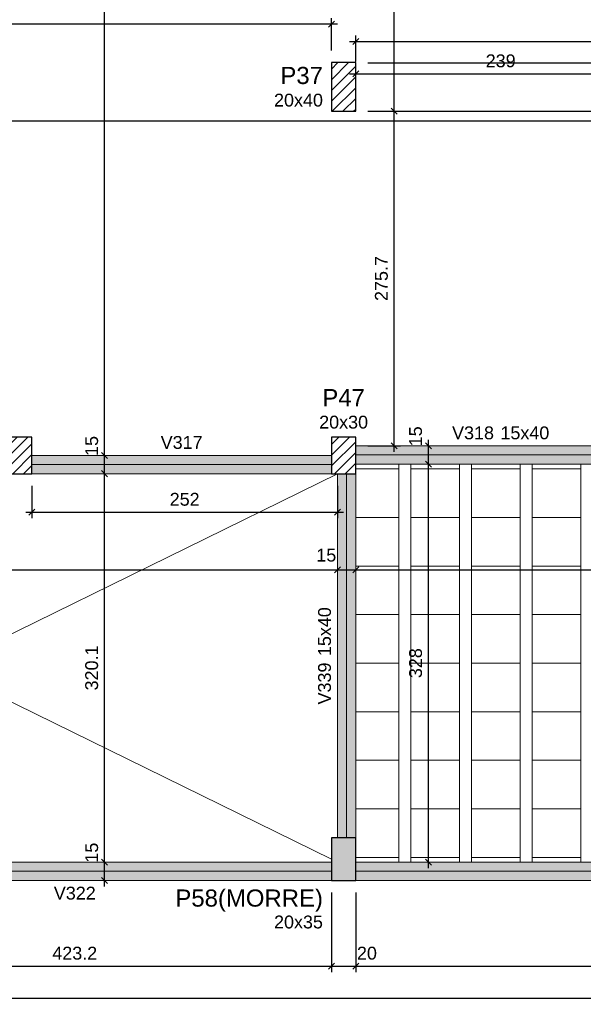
# Model space of a CAD drawing. Header units: millimetres. Extents: x 0 to 119, y 0 to 84.
# Tile 26 of 38: x 69 to 78, y 24 to 40. Entities that reach past the tile are written whole.
import ezdxf

# ---------------------------------------------------------------- set-up
doc = ezdxf.new("R2010")
doc.units = ezdxf.units.MM
doc.header["$MEASUREMENT"] = 0
doc.linetypes.add('NULL', pattern=[0])
doc.layers.get('0').update_dxf_attribs({"lineweight": 18})
for name, color, linetype, lineweight in [('FO-Aberturas', 7, 'Continuous', 5), ('FO-Cotas', 5, 'Continuous', 5), ('FO-Eixos', 5, 'Continuous', 5), ('FO-Hachura pilar que morre', 106, 'Continuous', 5), ('FO-Hachura pilar que passa', 19, 'Continuous', 5), ('FO-Hachura viga', 43, 'Continuous', 5), ('FO-Hachuras das lajes', 1, 'Continuous', 20), ('FO-Pilares', 4, 'Continuous', 30), ('FO-Textos das vigas', 7, 'Continuous', 5), ('FO-Textos dos pilares', 7, 'Continuous', 5), ('FO-Vigas', 1, 'Continuous', 20)]:
    doc.layers.add(name, color=color, linetype=linetype, lineweight=lineweight)
doc.styles.add('Arial', font='txt')
doc.dimstyles.new('UM_50.000000', dxfattribs={"dimtxt": 0.18, "dimasz": 0.1, "dimexe": 0.1, "dimexo": 0.2, "dimgap": 0, "dimtad": 1, "dimtih": 1, "dimtoh": 1, "dimdec": 1, "dimlfac": 50, "dimzin": 0, "dimdsep": 46, "dimtxsty": 'Standard', "dimcen": 0.09, "dimdle": 0.1, "dimadec": 1, "dimazin": 2, "dimtfac": 1, "dimtdec": 4, "dimtofl": 0, "dimtmove": 0, "dimatfit": 3, "dimfxl": 1, "dimtolj": 1, "dimarcsym": 0})

# ---------------------------------------------------------------- blocks, each defined once
blk = doc.blocks.new('_Oblique')
at = {"color": 0, "linetype": 'ByBlock', "lineweight": -2}
blk.add_line((-0.5, -0.5), (0.5, 0.5), dxfattribs=at)
blk = doc.blocks.new('*D28')
at = {"layer": 'Defpoints', "color": 0}
for p in [(74.69, 39.564), (79.47, 39.564), (79.47, 38.152)]:
    blk.add_point(p, dxfattribs=at)
at = {"layer": 'FO-Cotas', "color": 0, "lineweight": -2}
for p, q in [((79.47, 38.352), (79.47, 39.664)), ((74.59, 39.564), (79.57, 39.564))]:
    blk.add_line(p, q, dxfattribs=at)
at = {"layer": 'FO-Cotas', "color": 0, "lineweight": -2, "xscale": 0.1, "yscale": 0.1, "zscale": 0.1, "rotation": 180.0000000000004}
blk.add_blockref('_Oblique', (74.69, 39.564), dxfattribs=at)
at = {"layer": 'FO-Cotas', "color": 0, "lineweight": -2, "xscale": 0.1, "yscale": 0.1, "zscale": 0.1}
blk.add_blockref('_Oblique', (79.47, 39.564), dxfattribs=at)
at = {"layer": 'FO-Cotas', "color": 7, "insert": (77.08, 39.776), "char_height": 0.2118, "attachment_point": 5, "style": 'Arial'}
blk.add_mtext('\\A1;239', dxfattribs=at)
blk = doc.blocks.new('*D36')
at = {"layer": 'Defpoints', "color": 0}
for p in [(84.011, 40.094), (74.69, 39.564), (84.011, 33.432)]:
    blk.add_point(p, dxfattribs=at)
at = {"layer": 'FO-Cotas', "color": 0, "lineweight": -2}
for p, q in [((74.59, 40.094), (84.111, 40.094)), ((74.69, 39.764), (74.69, 40.194)), ((84.011, 33.632), (84.011, 40.194))]:
    blk.add_line(p, q, dxfattribs=at)
at = {"layer": 'FO-Cotas', "color": 0, "lineweight": -2, "xscale": 0.1, "yscale": 0.1, "zscale": 0.1, "rotation": 180}
blk.add_blockref('_Oblique', (74.69, 40.094), dxfattribs=at)
at = {"layer": 'FO-Cotas', "color": 0, "lineweight": -2, "xscale": 0.1, "yscale": 0.1, "zscale": 0.1}
blk.add_blockref('_Oblique', (84.011, 40.094), dxfattribs=at)
at = {"layer": 'FO-Cotas', "color": 7, "insert": (79.351, 40.305), "char_height": 0.2118, "attachment_point": 5, "rotation": 0.0057, "style": 'Arial'}
blk.add_mtext('\\A1;466', dxfattribs=at)
blk = doc.blocks.new('*D50')
at = {"layer": 'Defpoints', "color": 0}
for p in [(65.826, 26.272), (74.29, 26.272), (74.29, 24.86)]:
    blk.add_point(p, dxfattribs=at)
at = {"layer": 'FO-Cotas', "color": 0, "lineweight": -2}
for p, q in [((65.826, 26.072), (65.826, 24.76)), ((74.29, 26.072), (74.29, 24.76)), ((65.726, 24.86), (74.39, 24.86))]:
    blk.add_line(p, q, dxfattribs=at)
at = {"layer": 'FO-Cotas', "color": 0, "lineweight": -2, "xscale": 0.1, "yscale": 0.1, "zscale": 0.1, "rotation": 180}
blk.add_blockref('_Oblique', (65.826, 24.86), dxfattribs=at)
at = {"layer": 'FO-Cotas', "color": 0, "lineweight": -2, "xscale": 0.1, "yscale": 0.1, "zscale": 0.1}
blk.add_blockref('_Oblique', (74.29, 24.86), dxfattribs=at)
at = {"layer": 'FO-Cotas', "color": 7, "insert": (70.058, 25.072), "char_height": 0.2118, "attachment_point": 5, "rotation": 0.0057, "style": 'Arial'}
blk.add_mtext('\\A1;423.2', dxfattribs=at)
blk = doc.blocks.new('*D51')
at = {"layer": 'Defpoints', "color": 0}
for p in [(74.29, 26.272), (74.69, 26.272), (74.69, 24.86)]:
    blk.add_point(p, dxfattribs=at)
at = {"layer": 'FO-Cotas', "color": 0, "lineweight": -2}
for p, q in [((74.29, 26.072), (74.29, 24.76)), ((74.69, 26.072), (74.69, 24.76)), ((74.19, 24.86), (74.79, 24.86))]:
    blk.add_line(p, q, dxfattribs=at)
at = {"layer": 'FO-Cotas', "color": 0, "lineweight": -2, "xscale": 0.1, "yscale": 0.1, "zscale": 0.1, "rotation": 180}
blk.add_blockref('_Oblique', (74.29, 24.86), dxfattribs=at)
at = {"layer": 'FO-Cotas', "color": 0, "lineweight": -2, "xscale": 0.1, "yscale": 0.1, "zscale": 0.1}
blk.add_blockref('_Oblique', (74.69, 24.86), dxfattribs=at)
at = {"layer": 'FO-Cotas', "color": 7, "insert": (74.875, 25.072), "char_height": 0.2118, "attachment_point": 5, "rotation": 0.0057, "style": 'Arial'}
blk.add_mtext('\\A1;20', dxfattribs=at)
blk = doc.blocks.new('*D52')
at = {"layer": 'Defpoints', "color": 0}
for p in [(74.69, 26.272), (84.011, 26.272), (84.011, 24.86)]:
    blk.add_point(p, dxfattribs=at)
at = {"layer": 'FO-Cotas', "color": 0, "lineweight": -2}
for p, q in [((74.69, 26.072), (74.69, 24.76)), ((84.011, 26.072), (84.011, 24.76)), ((74.59, 24.86), (84.111, 24.86))]:
    blk.add_line(p, q, dxfattribs=at)
at = {"layer": 'FO-Cotas', "color": 0, "lineweight": -2, "xscale": 0.1, "yscale": 0.1, "zscale": 0.1, "rotation": 180}
blk.add_blockref('_Oblique', (74.69, 24.86), dxfattribs=at)
at = {"layer": 'FO-Cotas', "color": 0, "lineweight": -2, "xscale": 0.1, "yscale": 0.1, "zscale": 0.1}
blk.add_blockref('_Oblique', (84.011, 24.86), dxfattribs=at)
at = {"layer": 'FO-Cotas', "color": 7, "insert": (79.351, 25.072), "char_height": 0.2118, "attachment_point": 5, "style": 'Arial'}
blk.add_mtext('\\A1;466', dxfattribs=at)
blk = doc.blocks.new('*D54')
at = {"layer": 'Defpoints', "color": 0}
for p in [(15.31, 33.857), (84.611, 26.272), (84.611, 24.331)]:
    blk.add_point(p, dxfattribs=at)
at = {"layer": 'FO-Cotas', "color": 0, "lineweight": -2}
for p, q in [((15.31, 33.657), (15.31, 24.231)), ((84.611, 26.072), (84.611, 24.231)), ((15.21, 24.331), (84.711, 24.331))]:
    blk.add_line(p, q, dxfattribs=at)
at = {"layer": 'FO-Cotas', "color": 0, "lineweight": -2, "xscale": 0.1, "yscale": 0.1, "zscale": 0.1, "rotation": 180}
blk.add_blockref('_Oblique', (15.31, 24.331), dxfattribs=at)
at = {"layer": 'FO-Cotas', "color": 0, "lineweight": -2, "xscale": 0.1, "yscale": 0.1, "zscale": 0.1}
blk.add_blockref('_Oblique', (84.611, 24.331), dxfattribs=at)
at = {"layer": 'FO-Cotas', "color": 7, "insert": (49.961, 24.542), "char_height": 0.2118, "attachment_point": 5, "style": 'Arial'}
blk.add_mtext('\\A1;3465', dxfattribs=at)
blk = doc.blocks.new('*D81')
at = {"layer": 'Defpoints', "color": 0}
for p in [(74.69, 39.747), (86.023, 39.747), (74.69, 38.947)]:
    blk.add_point(p, dxfattribs=at)
at = {"layer": 'FO-Cotas', "color": 0, "lineweight": -2}
for p, q in [((86.023, 38.847), (86.023, 39.847)), ((74.89, 39.747), (86.123, 39.747)), ((74.89, 38.947), (86.123, 38.947))]:
    blk.add_line(p, q, dxfattribs=at)
at = {"layer": 'FO-Cotas', "color": 0, "lineweight": -2, "xscale": 0.1, "yscale": 0.1, "zscale": 0.1}
for p, rotation in [((86.023, 39.747), 90), ((86.023, 38.947), 270)]:
    blk.add_blockref('_Oblique', p, dxfattribs=dict(at, rotation=rotation))
at = {"layer": 'FO-Cotas', "color": 7, "insert": (85.811, 39.347), "char_height": 0.2118, "attachment_point": 5, "rotation": 90, "style": 'Arial'}
blk.add_mtext('\\A1;40', dxfattribs=at)
blk = doc.blocks.new('*D119')
at = {"layer": 'Defpoints', "color": 0}
for p in [(61.348, 31.391), (74.39, 31.391), (74.39, 31.391)]:
    blk.add_point(p, dxfattribs=at)
at = {"layer": 'FO-Cotas', "color": 0, "lineweight": -2}
blk.add_line((61.248, 31.391), (74.49, 31.391), dxfattribs=at)
at = {"layer": 'FO-Cotas', "color": 0, "lineweight": -2, "xscale": 0.1, "yscale": 0.1, "zscale": 0.1, "rotation": 180}
blk.add_blockref('_Oblique', (61.348, 31.391), dxfattribs=at)
at = {"layer": 'FO-Cotas', "color": 0, "lineweight": -2, "xscale": 0.1, "yscale": 0.1, "zscale": 0.1}
blk.add_blockref('_Oblique', (74.39, 31.391), dxfattribs=at)
at = {"layer": 'FO-Cotas', "color": 7, "insert": (67.869, 31.603), "char_height": 0.2118, "attachment_point": 5, "rotation": 0.0057, "style": 'Arial'}
blk.add_mtext('\\A1;652.1', dxfattribs=at)
blk = doc.blocks.new('*D120')
at = {"layer": 'Defpoints', "color": 0}
for p in [(74.39, 31.391), (74.69, 31.391), (74.69, 31.391)]:
    blk.add_point(p, dxfattribs=at)
at = {"layer": 'FO-Cotas', "color": 0, "lineweight": -2}
blk.add_line((74.29, 31.391), (74.79, 31.391), dxfattribs=at)
at = {"layer": 'FO-Cotas', "color": 0, "lineweight": -2, "xscale": 0.1, "yscale": 0.1, "zscale": 0.1, "rotation": 180}
blk.add_blockref('_Oblique', (74.39, 31.391), dxfattribs=at)
at = {"layer": 'FO-Cotas', "color": 0, "lineweight": -2, "xscale": 0.1, "yscale": 0.1, "zscale": 0.1}
blk.add_blockref('_Oblique', (74.69, 31.391), dxfattribs=at)
at = {"layer": 'FO-Cotas', "color": 7, "insert": (74.205, 31.631), "char_height": 0.2118, "attachment_point": 5, "rotation": 0.0057, "style": 'Arial'}
blk.add_mtext('\\A1;15', dxfattribs=at)
blk = doc.blocks.new('*D121')
at = {"layer": 'Defpoints', "color": 0}
for p in [(74.69, 31.391), (84.311, 31.391), (84.311, 31.391)]:
    blk.add_point(p, dxfattribs=at)
at = {"layer": 'FO-Cotas', "color": 0, "lineweight": -2}
blk.add_line((74.59, 31.391), (84.411, 31.391), dxfattribs=at)
at = {"layer": 'FO-Cotas', "color": 0, "lineweight": -2, "xscale": 0.1, "yscale": 0.1, "zscale": 0.1, "rotation": 180}
blk.add_blockref('_Oblique', (74.69, 31.391), dxfattribs=at)
at = {"layer": 'FO-Cotas', "color": 0, "lineweight": -2, "xscale": 0.1, "yscale": 0.1, "zscale": 0.1}
blk.add_blockref('_Oblique', (84.311, 31.391), dxfattribs=at)
at = {"layer": 'FO-Cotas', "color": 7, "insert": (79.501, 31.603), "char_height": 0.2118, "attachment_point": 5, "rotation": 0.0057, "style": 'Arial'}
blk.add_mtext('\\A1;481', dxfattribs=at)
blk = doc.blocks.new('*D189')
at = {"layer": 'Defpoints', "color": 0}
for p in [(70.55, 26.572), (70.55, 26.572), (70.55, 26.272)]:
    blk.add_point(p, dxfattribs=at)
at = {"layer": 'FO-Cotas', "color": 0, "lineweight": -2}
blk.add_line((70.55, 26.172), (70.55, 26.672), dxfattribs=at)
at = {"layer": 'FO-Cotas', "color": 0, "lineweight": -2, "xscale": 0.1, "yscale": 0.1, "zscale": 0.1}
for p, rotation in [((70.55, 26.572), 90), ((70.55, 26.272), 270)]:
    blk.add_blockref('_Oblique', p, dxfattribs=dict(at, rotation=rotation))
at = {"layer": 'FO-Cotas', "color": 7, "insert": (70.338, 26.729), "char_height": 0.2118, "attachment_point": 5, "rotation": 90, "style": 'Arial'}
blk.add_mtext('\\A1;15', dxfattribs=at)
blk = doc.blocks.new('*D190')
at = {"layer": 'Defpoints', "color": 0}
for p in [(70.55, 32.974), (70.55, 32.974), (70.55, 26.572)]:
    blk.add_point(p, dxfattribs=at)
at = {"layer": 'FO-Cotas', "color": 0, "lineweight": -2}
blk.add_line((70.55, 26.472), (70.55, 33.074), dxfattribs=at)
at = {"layer": 'FO-Cotas', "color": 0, "lineweight": -2, "xscale": 0.1, "yscale": 0.1, "zscale": 0.1}
for p, rotation in [((70.55, 32.974), 90), ((70.55, 26.572), 270)]:
    blk.add_blockref('_Oblique', p, dxfattribs=dict(at, rotation=rotation))
at = {"layer": 'FO-Cotas', "color": 7, "insert": (70.338, 29.773), "char_height": 0.2118, "attachment_point": 5, "rotation": 90, "style": 'Arial'}
blk.add_mtext('\\A1;320.1', dxfattribs=at)
blk = doc.blocks.new('*D191')
at = {"layer": 'Defpoints', "color": 0}
for p in [(70.55, 33.274), (70.55, 33.274), (70.55, 32.974)]:
    blk.add_point(p, dxfattribs=at)
at = {"layer": 'FO-Cotas', "color": 0, "lineweight": -2}
blk.add_line((70.55, 32.874), (70.55, 33.374), dxfattribs=at)
at = {"layer": 'FO-Cotas', "color": 0, "lineweight": -2, "xscale": 0.1, "yscale": 0.1, "zscale": 0.1}
for p, rotation in [((70.55, 33.274), 90), ((70.55, 32.974), 270)]:
    blk.add_blockref('_Oblique', p, dxfattribs=dict(at, rotation=rotation))
at = {"layer": 'FO-Cotas', "color": 7, "insert": (70.338, 33.431), "char_height": 0.2118, "attachment_point": 5, "rotation": 90, "style": 'Arial'}
blk.add_mtext('\\A1;15', dxfattribs=at)
blk = doc.blocks.new('*D192')
at = {"layer": 'Defpoints', "color": 0}
for p in [(70.55, 60.866), (70.55, 60.866), (70.55, 33.274)]:
    blk.add_point(p, dxfattribs=at)
at = {"layer": 'FO-Cotas', "color": 0, "lineweight": -2}
blk.add_line((70.55, 33.174), (70.55, 60.966), dxfattribs=at)
at = {"layer": 'FO-Cotas', "color": 0, "lineweight": -2, "xscale": 0.1, "yscale": 0.1, "zscale": 0.1}
for p, rotation in [((70.55, 60.866), 90), ((70.55, 33.274), 270)]:
    blk.add_blockref('_Oblique', p, dxfattribs=dict(at, rotation=rotation))
at = {"layer": 'FO-Cotas', "color": 7, "insert": (70.338, 47.07), "char_height": 0.2118, "attachment_point": 5, "rotation": 90, "style": 'Arial'}
blk.add_mtext('\\A1;1379.6', dxfattribs=at)
blk = doc.blocks.new('*D196')
at = {"layer": 'Defpoints', "color": 0}
for p in [(75.89, 33.132), (75.89, 33.132), (75.89, 26.572)]:
    blk.add_point(p, dxfattribs=at)
at = {"layer": 'FO-Cotas', "color": 0, "lineweight": -2}
blk.add_line((75.89, 26.472), (75.89, 33.232), dxfattribs=at)
at = {"layer": 'FO-Cotas', "color": 0, "lineweight": -2, "xscale": 0.1, "yscale": 0.1, "zscale": 0.1}
for p, rotation in [((75.89, 33.132), 90), ((75.89, 26.572), 270)]:
    blk.add_blockref('_Oblique', p, dxfattribs=dict(at, rotation=rotation))
at = {"layer": 'FO-Cotas', "color": 7, "insert": (75.678, 29.852), "char_height": 0.2118, "attachment_point": 5, "rotation": 90, "style": 'Arial'}
blk.add_mtext('\\A1;328', dxfattribs=at)
blk = doc.blocks.new('*D197')
at = {"layer": 'Defpoints', "color": 0}
for p in [(75.89, 33.432), (75.89, 33.432), (75.89, 33.132)]:
    blk.add_point(p, dxfattribs=at)
at = {"layer": 'FO-Cotas', "color": 0, "lineweight": -2}
blk.add_line((75.89, 33.032), (75.89, 33.532), dxfattribs=at)
at = {"layer": 'FO-Cotas', "color": 0, "lineweight": -2, "xscale": 0.1, "yscale": 0.1, "zscale": 0.1}
for p, rotation in [((75.89, 33.432), 90), ((75.89, 33.132), 270)]:
    blk.add_blockref('_Oblique', p, dxfattribs=dict(at, rotation=rotation))
at = {"layer": 'FO-Cotas', "color": 7, "insert": (75.678, 33.59), "char_height": 0.2118, "attachment_point": 5, "rotation": 90, "style": 'Arial'}
blk.add_mtext('\\A1;15', dxfattribs=at)
blk = doc.blocks.new('*D203')
at = {"layer": 'Defpoints', "color": 0}
for p in [(33.744, 40.383), (33.744, 39.747), (74.29, 39.747)]:
    blk.add_point(p, dxfattribs=at)
at = {"layer": 'FO-Cotas', "color": 0, "lineweight": -2}
for p, q in [((33.744, 39.947), (33.744, 40.483)), ((74.29, 39.947), (74.29, 40.483)), ((74.39, 40.383), (33.644, 40.383))]:
    blk.add_line(p, q, dxfattribs=at)
at = {"layer": 'FO-Cotas', "color": 0, "lineweight": -2, "xscale": 0.1, "yscale": 0.1, "zscale": 0.1, "rotation": 180}
blk.add_blockref('_Oblique', (33.744, 40.383), dxfattribs=at)
at = {"layer": 'FO-Cotas', "color": 0, "lineweight": -2, "xscale": 0.1, "yscale": 0.1, "zscale": 0.1}
blk.add_blockref('_Oblique', (74.29, 40.383), dxfattribs=at)
at = {"layer": 'FO-Cotas', "color": 7, "insert": (54.017, 40.594), "char_height": 0.2118, "attachment_point": 5, "rotation": 0.0057, "style": 'Arial'}
blk.add_mtext('\\A1;2027.3', dxfattribs=at)
blk = doc.blocks.new('*D206')
at = {"layer": 'Defpoints', "color": 0}
for p in [(69.35, 32.974), (74.39, 32.974), (74.39, 32.339)]:
    blk.add_point(p, dxfattribs=at)
at = {"layer": 'FO-Cotas', "color": 0, "lineweight": -2}
for p, q in [((69.35, 32.774), (69.35, 32.239)), ((74.39, 32.774), (74.39, 32.239)), ((69.25, 32.339), (74.49, 32.339))]:
    blk.add_line(p, q, dxfattribs=at)
at = {"layer": 'FO-Cotas', "color": 0, "lineweight": -2, "xscale": 0.1, "yscale": 0.1, "zscale": 0.1, "rotation": 180}
blk.add_blockref('_Oblique', (69.35, 32.339), dxfattribs=at)
at = {"layer": 'FO-Cotas', "color": 0, "lineweight": -2, "xscale": 0.1, "yscale": 0.1, "zscale": 0.1}
blk.add_blockref('_Oblique', (74.39, 32.339), dxfattribs=at)
at = {"layer": 'FO-Cotas', "color": 7, "insert": (71.87, 32.551), "char_height": 0.2118, "attachment_point": 5, "rotation": 0.0057, "style": 'Arial'}
blk.add_mtext('\\A1;252', dxfattribs=at)
blk = doc.blocks.new('*D225')
at = {"layer": 'Defpoints', "color": 0}
for p in [(79.47, 38.787), (28.054, 38.152), (79.47, 38.152)]:
    blk.add_point(p, dxfattribs=at)
at = {"layer": 'FO-Cotas', "color": 0, "lineweight": -2}
for p, q in [((27.954, 38.787), (79.57, 38.787)), ((28.054, 38.352), (28.054, 38.887)), ((79.47, 38.352), (79.47, 38.887))]:
    blk.add_line(p, q, dxfattribs=at)
at = {"layer": 'FO-Cotas', "color": 0, "lineweight": -2, "xscale": 0.1, "yscale": 0.1, "zscale": 0.1, "rotation": 180}
blk.add_blockref('_Oblique', (28.054, 38.787), dxfattribs=at)
at = {"layer": 'FO-Cotas', "color": 0, "lineweight": -2, "xscale": 0.1, "yscale": 0.1, "zscale": 0.1}
blk.add_blockref('_Oblique', (79.47, 38.787), dxfattribs=at)
at = {"layer": 'FO-Cotas', "color": 7, "insert": (53.762, 38.999), "char_height": 0.2118, "attachment_point": 5, "rotation": 0.0057, "style": 'Arial'}
blk.add_mtext('\\A1;2570.8', dxfattribs=at)
blk = doc.blocks.new('*D247')
at = {"layer": 'Defpoints', "color": 0}
for p in [(74.69, 38.947), (75.326, 38.947), (74.69, 33.432)]:
    blk.add_point(p, dxfattribs=at)
at = {"layer": 'FO-Cotas', "color": 0, "lineweight": -2}
for p, q in [((74.89, 38.947), (75.426, 38.947)), ((75.326, 33.332), (75.326, 39.047)), ((74.89, 33.432), (75.426, 33.432))]:
    blk.add_line(p, q, dxfattribs=at)
at = {"layer": 'FO-Cotas', "color": 0, "lineweight": -2, "xscale": 0.1, "yscale": 0.1, "zscale": 0.1}
for p, rotation in [((75.326, 38.947), 90), ((75.326, 33.432), 270)]:
    blk.add_blockref('_Oblique', p, dxfattribs=dict(at, rotation=rotation))
at = {"layer": 'FO-Cotas', "color": 7, "insert": (75.114, 36.19), "char_height": 0.2118, "attachment_point": 5, "rotation": 90, "style": 'Arial'}
blk.add_mtext('\\A1;275.7', dxfattribs=at)
blk = doc.blocks.new('*D248')
at = {"layer": 'Defpoints', "color": 0}
for p in [(74.69, 46.887), (75.326, 46.887), (74.69, 38.947)]:
    blk.add_point(p, dxfattribs=at)
at = {"layer": 'FO-Cotas', "color": 0, "lineweight": -2}
for p, q in [((75.326, 38.847), (75.326, 46.987)), ((74.89, 46.887), (75.426, 46.887)), ((74.89, 38.947), (75.426, 38.947))]:
    blk.add_line(p, q, dxfattribs=at)
at = {"layer": 'FO-Cotas', "color": 0, "lineweight": -2, "xscale": 0.1, "yscale": 0.1, "zscale": 0.1}
for p, rotation in [((75.326, 46.887), 90), ((75.326, 38.947), 270)]:
    blk.add_blockref('_Oblique', p, dxfattribs=dict(at, rotation=rotation))
at = {"layer": 'FO-Cotas', "color": 7, "insert": (75.114, 42.917), "char_height": 0.2118, "attachment_point": 5, "rotation": 90, "style": 'Arial'}
blk.add_mtext('\\A1;397', dxfattribs=at)

msp = doc.modelspace()

# ---------------------------------------------------------------- hatches: boundary and pattern name
at = {"layer": 'FO-Hachura pilar que morre', "linetype": 'Continuous'}
msp.add_hatch(color=106, dxfattribs=at).paths.add_polyline_path([(74.6902, 26.972), (74.4902, 26.972), (74.2902, 26.972), (74.2902, 26.622), (74.2902, 26.272), (74.4902, 26.272), (74.6902, 26.272), (74.6902, 26.622)])
at = {"layer": 'FO-Hachura pilar que passa', "linetype": 'Continuous'}
h = msp.add_hatch(dxfattribs=at)
h.set_pattern_fill('ANSI31', color=19, style=0)
h.paths.add_polyline_path([(74.2902, 38.9472), (74.4902, 38.9472), (74.6902, 38.9472), (74.6902, 39.3472), (74.6902, 39.7472), (74.4902, 39.7472), (74.2902, 39.7472), (74.2902, 39.3472)])
h = msp.add_hatch(dxfattribs=at)
h.set_pattern_fill('ANSI31', color=19, style=0)
h.paths.add_polyline_path([(68.9502, 32.9742), (69.1502, 32.9742), (69.3502, 32.9742), (69.3502, 33.2742), (69.3502, 33.5742), (69.1502, 33.5742), (68.9502, 33.5742), (68.9502, 33.2742)])
h = msp.add_hatch(dxfattribs=at)
h.set_pattern_fill('ANSI31', color=19, style=0)
h.paths.add_polyline_path([(74.2902, 32.9742), (74.4902, 32.9742), (74.6902, 32.9742), (74.6902, 33.2742), (74.6902, 33.5742), (74.4902, 33.5742), (74.2902, 33.5742), (74.2902, 33.2742)])
at = {"layer": 'FO-Hachura viga', "linetype": 'Continuous'}
for points in [[(79.4702, 33.4324), (79.4702, 33.4324), (74.6902, 33.4324), (74.6902, 33.1324), (79.4702, 33.1324), (79.4702, 33.4324)], [(74.2902, 33.2744), (74.2902, 33.2744), (69.3502, 33.2744), (69.3502, 32.9744), (74.2902, 32.9744), (74.2902, 33.2744)], [(74.6902, 32.9744), (74.6902, 32.9744), (74.3902, 32.9744), (74.3902, 26.972), (74.6902, 26.972), (74.6902, 32.9744)], [(74.2902, 26.572), (74.2902, 26.572), (65.8264, 26.572), (65.8264, 26.2722), (74.2902, 26.2722), (74.2902, 26.572)], [(84.0108, 26.5722), (84.0108, 26.5722), (74.6902, 26.5722), (74.6902, 26.272), (84.0108, 26.272), (84.0108, 26.5722)]]:
    msp.add_hatch(color=43, dxfattribs=at).paths.add_polyline_path(points)

# ---------------------------------------------------------------- linework, layer by layer
at = {"layer": 'FO-Aberturas'}
for p, q in [((61.3476, 32.9742), (74.2906, 26.6212)), ((61.3476, 26.5722), (74.3906, 32.9742))]:
    msp.add_line(p, q, dxfattribs=at)
at = {"layer": 'FO-Eixos'}
for p, q in [((74.6902, 33.2824), (79.4702, 33.2824)), ((69.3502, 33.1242), (74.2902, 33.1242)), ((74.5402, 26.972), (74.5402, 32.9742)), ((65.8264, 26.422), (74.2902, 26.422)), ((74.6902, 26.422), (84.0108, 26.422))]:
    msp.add_line(p, q, dxfattribs=at)
for points in [[(74.6906, 32.2522), (75.4006, 32.2522), (75.4006, 33.0522), (74.6906, 33.0522)], [(74.6906, 31.4522), (75.4006, 31.4522), (75.4006, 32.2522), (74.6906, 32.2522)], [(74.6906, 30.6522), (75.4006, 30.6522), (75.4006, 31.4522), (74.6906, 31.4522)], [(74.6906, 29.8522), (75.4006, 29.8522), (75.4006, 30.6522), (74.6906, 30.6522)], [(74.6906, 29.0522), (75.4006, 29.0522), (75.4006, 29.8522), (74.6906, 29.8522)], [(74.6906, 28.2522), (75.4006, 28.2522), (75.4006, 29.0522), (74.6906, 29.0522)], [(74.6906, 27.4522), (75.4006, 27.4522), (75.4006, 28.2522), (74.6906, 28.2522)], [(74.6906, 26.6522), (75.4006, 26.6522), (75.4006, 27.4522), (74.6906, 27.4522)]]:
    msp.add_lwpolyline(points, dxfattribs=at)
for points in [[(76.4006, 32.2522), (76.4006, 33.0522), (75.6006, 33.0522), (75.6006, 32.2522), (76.4006, 32.2522)], [(77.4006, 32.2522), (77.4006, 33.0522), (76.6006, 33.0522), (76.6006, 32.2522), (77.4006, 32.2522)], [(78.4006, 32.2522), (78.4006, 33.0522), (77.6006, 33.0522), (77.6006, 32.2522), (78.4006, 32.2522)], [(76.4006, 31.4522), (76.4006, 32.2522), (75.6006, 32.2522), (75.6006, 31.4522), (76.4006, 31.4522)], [(77.4006, 31.4522), (77.4006, 32.2522), (76.6006, 32.2522), (76.6006, 31.4522), (77.4006, 31.4522)], [(78.4006, 31.4522), (78.4006, 32.2522), (77.6006, 32.2522), (77.6006, 31.4522), (78.4006, 31.4522)], [(76.4006, 30.6522), (76.4006, 31.4522), (75.6006, 31.4522), (75.6006, 30.6522), (76.4006, 30.6522)], [(77.4006, 30.6522), (77.4006, 31.4522), (76.6006, 31.4522), (76.6006, 30.6522), (77.4006, 30.6522)], [(78.4006, 30.6522), (78.4006, 31.4522), (77.6006, 31.4522), (77.6006, 30.6522), (78.4006, 30.6522)], [(76.4006, 29.8522), (76.4006, 30.6522), (75.6006, 30.6522), (75.6006, 29.8522), (76.4006, 29.8522)], [(77.4006, 29.8522), (77.4006, 30.6522), (76.6006, 30.6522), (76.6006, 29.8522), (77.4006, 29.8522)], [(78.4006, 29.8522), (78.4006, 30.6522), (77.6006, 30.6522), (77.6006, 29.8522), (78.4006, 29.8522)], [(76.4006, 29.0522), (76.4006, 29.8522), (75.6006, 29.8522), (75.6006, 29.0522), (76.4006, 29.0522)], [(77.4006, 29.0522), (77.4006, 29.8522), (76.6006, 29.8522), (76.6006, 29.0522), (77.4006, 29.0522)], [(78.4006, 29.0522), (78.4006, 29.8522), (77.6006, 29.8522), (77.6006, 29.0522), (78.4006, 29.0522)], [(76.4006, 28.2522), (76.4006, 29.0522), (75.6006, 29.0522), (75.6006, 28.2522), (76.4006, 28.2522)], [(77.4006, 28.2522), (77.4006, 29.0522), (76.6006, 29.0522), (76.6006, 28.2522), (77.4006, 28.2522)], [(78.4006, 28.2522), (78.4006, 29.0522), (77.6006, 29.0522), (77.6006, 28.2522), (78.4006, 28.2522)], [(76.4006, 27.4522), (76.4006, 28.2522), (75.6006, 28.2522), (75.6006, 27.4522), (76.4006, 27.4522)], [(77.4006, 27.4522), (77.4006, 28.2522), (76.6006, 28.2522), (76.6006, 27.4522), (77.4006, 27.4522)], [(78.4006, 27.4522), (78.4006, 28.2522), (77.6006, 28.2522), (77.6006, 27.4522), (78.4006, 27.4522)], [(76.4006, 26.6522), (76.4006, 27.4522), (75.6006, 27.4522), (75.6006, 26.6522), (76.4006, 26.6522)], [(77.4006, 26.6522), (77.4006, 27.4522), (76.6006, 27.4522), (76.6006, 26.6522), (77.4006, 26.6522)], [(78.4006, 26.6522), (78.4006, 27.4522), (77.6006, 27.4522), (77.6006, 26.6522), (78.4006, 26.6522)]]:
    msp.add_lwpolyline(points, close=True, dxfattribs=at)
at = {"layer": 'FO-Hachuras das lajes'}
for p, q in [((75.4006, 26.6722), (75.4006, 33.1322)), ((75.6006, 26.6722), (75.6006, 33.1322)), ((76.4006, 26.6722), (76.4006, 33.1322)), ((76.6006, 26.6722), (76.6006, 33.1322)), ((77.4006, 26.6722), (77.4006, 33.1322)), ((77.6006, 26.6722), (77.6006, 33.1322)), ((78.4006, 26.6722), (78.4006, 33.1322)), ((75.4006, 26.5722), (75.4006, 26.6722)), ((75.6006, 26.5722), (75.6006, 26.6722)), ((76.4006, 26.5722), (76.4006, 26.6722)), ((76.6006, 26.5722), (76.6006, 26.6722)), ((77.4006, 26.5722), (77.4006, 26.6722)), ((77.6006, 26.5722), (77.6006, 26.6722)), ((78.4006, 26.5722), (78.4006, 26.6722))]:
    msp.add_line(p, q, dxfattribs=at)
at = {"layer": 'FO-Pilares'}
for points in [[(74.2902, 38.9472), (74.4902, 38.9472), (74.6902, 38.9472), (74.6902, 39.3472), (74.6902, 39.7472), (74.4902, 39.7472), (74.2902, 39.7472), (74.2902, 39.3472), (74.2902, 38.9472)], [(68.9502, 32.9742), (69.1502, 32.9742), (69.3502, 32.9742), (69.3502, 33.2742), (69.3502, 33.5742), (69.1502, 33.5742), (68.9502, 33.5742), (68.9502, 33.2742), (68.9502, 32.9742)], [(74.2902, 32.9742), (74.4902, 32.9742), (74.6902, 32.9742), (74.6902, 33.2742), (74.6902, 33.5742), (74.4902, 33.5742), (74.2902, 33.5742), (74.2902, 33.2742), (74.2902, 32.9742)], [(74.6902, 26.972), (74.4902, 26.972), (74.2902, 26.972), (74.2902, 26.622), (74.2902, 26.272), (74.4902, 26.272), (74.6902, 26.272), (74.6902, 26.622), (74.6902, 26.972)]]:
    msp.add_lwpolyline(points, close=True, dxfattribs=at)
at = {"layer": 'FO-Vigas'}
for p, q in [((74.6902, 33.4324), (79.4702, 33.4324)), ((69.3502, 33.2742), (74.2902, 33.2742)), ((74.6902, 33.1324), (79.4702, 33.1324)), ((69.3502, 32.9742), (74.2902, 32.9742)), ((74.3902, 26.972), (74.3902, 32.9742)), ((74.6902, 26.972), (74.6902, 32.9742)), ((65.8264, 26.572), (74.2902, 26.572)), ((74.6902, 26.572), (84.0108, 26.572)), ((65.8264, 26.272), (74.2902, 26.272)), ((74.6902, 26.272), (84.0108, 26.272))]:
    msp.add_line(p, q, dxfattribs=at)

# ---------------------------------------------------------------- texts
at = {"layer": 'FO-Textos das vigas', "linetype": 'NULL', "char_height": 0.2118, "line_spacing_factor": 0.798, "style": 'Arial'}
for s, insert, width, attachment_point in [('V318', (76.9696, 33.5381), 1.354561, 9), ('15x40', (77.0756, 33.5381), 1.580273, 7), ('V317', (71.8206, 33.3801), 1.354561, 8), ('V322', (70.0586, 25.9541), 1.354561, 8)]:
    msp.add_mtext(s, dxfattribs=dict(at, insert=insert, width=width, attachment_point=attachment_point))
at = {"layer": 'FO-Textos das vigas', "linetype": 'NULL', "char_height": 0.2118, "rotation": 90.00021, "line_spacing_factor": 0.798, "style": 'Arial'}
for s, insert, width, attachment_point in [('15x40', (74.2847, 29.9682), 1.580273, 7), ('V339', (74.2847, 29.8622), 1.354561, 9)]:
    msp.add_mtext(s, dxfattribs=dict(at, insert=insert, width=width, attachment_point=attachment_point))
at = {"layer": 'FO-Textos dos pilares', "linetype": 'NULL', "line_spacing_factor": 0.798, "style": 'Arial'}
for s, insert, char_height, width, attachment_point in [('P37', (74.1496, 39.3914), 0.2824, 1.387852, 9), ('20x40', (74.1496, 39.0211), 0.2118, 1.580273, 9), ('P47', (74.4906, 34.0864), 0.2824, 1.387852, 8), ('20x30', (74.4906, 33.7151), 0.2118, 1.580273, 8), ('P58(MORRE)', (74.1496, 25.7552), 0.2824, 4.810635, 9), ('20x35', (74.1496, 25.4781), 0.2118, 1.580273, 9)]:
    msp.add_mtext(s, dxfattribs=dict(at, insert=insert, char_height=char_height, width=width, attachment_point=attachment_point))

# ---------------------------------------------------------------- dimensions: what is measured, and where the dimension line sits
at = {"layer": 'FO-Cotas'}
for base, p1, p2, override, picture, middle in [((70.5502, 60.8658), (70.5502, 33.2742), (70.5502, 60.8658), {"dimtxt": 0.2118, "dimasz": 0.1, "dimexe": 0.1, "dimexo": 0.2, "dimtad": 1, "dimtih": 0, "dimtoh": 0, "dimdec": 1, "dimlfac": 50, "dimzin": 8, "dimtxsty": 'Arial', "dimblk": 'Oblique', "dimblk1": 'Oblique', "dimblk2": 'Oblique', "dimsah": 1, "dimdle": 0.1, "dimse1": 1, "dimse2": 1, "dimclrt": 7, "dimadec": 1, "dimazin": 3, "dimtmove": 2, "dimldrblk": 'Oblique'}, '*D192', (70.3384, 47.07)), ((75.3256, 46.8872), (74.6902, 38.9472), (74.6902, 46.8872), {"dimtxt": 0.2118, "dimasz": 0.1, "dimexe": 0.1, "dimexo": 0.2, "dimtad": 1, "dimtih": 0, "dimtoh": 0, "dimdec": 1, "dimlfac": 50, "dimzin": 8, "dimtxsty": 'Arial', "dimblk": 'Oblique', "dimblk1": 'Oblique', "dimblk2": 'Oblique', "dimsah": 1, "dimdle": 0.1, "dimse1": 0, "dimse2": 0, "dimclrt": 7, "dimadec": 1, "dimazin": 3, "dimtmove": 2, "dimldrblk": 'Oblique'}, '*D248', (75.1138, 42.9172)), ((86.0228, 39.7472), (74.6902, 38.9472), (74.6902, 39.7472), {"dimtxt": 0.2118, "dimasz": 0.1, "dimexe": 0.1, "dimexo": 0.2, "dimtad": 1, "dimtih": 0, "dimtoh": 0, "dimdec": 1, "dimlfac": 50, "dimzin": 8, "dimtxsty": 'Arial', "dimblk": 'Oblique', "dimblk1": 'Oblique', "dimblk2": 'Oblique', "dimsah": 1, "dimdle": 0.1, "dimse1": 0, "dimse2": 0, "dimclrt": 7, "dimadec": 1, "dimazin": 3, "dimtmove": 2, "dimldrblk": 'Oblique'}, '*D81', (85.811, 39.3472)), ((75.3256, 38.9472), (74.6902, 33.4324), (74.6902, 38.9472), {"dimtxt": 0.2118, "dimasz": 0.1, "dimexe": 0.1, "dimexo": 0.2, "dimtad": 1, "dimtih": 0, "dimtoh": 0, "dimdec": 1, "dimlfac": 50, "dimzin": 8, "dimtxsty": 'Arial', "dimblk": 'Oblique', "dimblk1": 'Oblique', "dimblk2": 'Oblique', "dimsah": 1, "dimdle": 0.1, "dimse1": 0, "dimse2": 0, "dimclrt": 7, "dimadec": 1, "dimazin": 3, "dimtmove": 2, "dimldrblk": 'Oblique'}, '*D247', (75.1138, 36.1898)), ((75.8902, 33.4324), (75.8902, 33.1324), (75.8902, 33.4324), {"dimtxt": 0.2118, "dimasz": 0.1, "dimexe": 0.1, "dimexo": 0.2, "dimtad": 1, "dimtih": 0, "dimtoh": 0, "dimdec": 1, "dimlfac": 50, "dimzin": 8, "dimtxsty": 'Arial', "dimblk": 'Oblique', "dimblk1": 'Oblique', "dimblk2": 'Oblique', "dimsah": 1, "dimdle": 0.1, "dimse1": 1, "dimse2": 1, "dimclrt": 7, "dimadec": 1, "dimazin": 3, "dimtmove": 2, "dimldrblk": 'Oblique'}, '*D197', (75.6784, 33.5897)), ((70.5502, 33.2742), (70.5502, 32.9742), (70.5502, 33.2742), {"dimtxt": 0.2118, "dimasz": 0.1, "dimexe": 0.1, "dimexo": 0.2, "dimtad": 1, "dimtih": 0, "dimtoh": 0, "dimdec": 1, "dimlfac": 50, "dimzin": 8, "dimtxsty": 'Arial', "dimblk": 'Oblique', "dimblk1": 'Oblique', "dimblk2": 'Oblique', "dimsah": 1, "dimdle": 0.1, "dimse1": 1, "dimse2": 1, "dimclrt": 7, "dimadec": 1, "dimazin": 3, "dimtmove": 2, "dimldrblk": 'Oblique'}, '*D191', (70.3384, 33.4315)), ((75.8902, 33.1324), (75.8902, 26.572), (75.8902, 33.1324), {"dimtxt": 0.2118, "dimasz": 0.1, "dimexe": 0.1, "dimexo": 0.2, "dimtad": 1, "dimtih": 0, "dimtoh": 0, "dimdec": 1, "dimlfac": 50, "dimzin": 8, "dimtxsty": 'Arial', "dimblk": 'Oblique', "dimblk1": 'Oblique', "dimblk2": 'Oblique', "dimsah": 1, "dimdle": 0.1, "dimse1": 1, "dimse2": 1, "dimclrt": 7, "dimadec": 1, "dimazin": 3, "dimtmove": 2, "dimldrblk": 'Oblique'}, '*D196', (75.6784, 29.8522)), ((70.5502, 32.9742), (70.5502, 26.572), (70.5502, 32.9742), {"dimtxt": 0.2118, "dimasz": 0.1, "dimexe": 0.1, "dimexo": 0.2, "dimtad": 1, "dimtih": 0, "dimtoh": 0, "dimdec": 1, "dimlfac": 50, "dimzin": 8, "dimtxsty": 'Arial', "dimblk": 'Oblique', "dimblk1": 'Oblique', "dimblk2": 'Oblique', "dimsah": 1, "dimdle": 0.1, "dimse1": 1, "dimse2": 1, "dimclrt": 7, "dimadec": 1, "dimazin": 3, "dimtmove": 2, "dimldrblk": 'Oblique'}, '*D190', (70.3384, 29.7731)), ((70.5502, 26.572), (70.5502, 26.272), (70.5502, 26.572), {"dimtxt": 0.2118, "dimasz": 0.1, "dimexe": 0.1, "dimexo": 0.2, "dimtad": 1, "dimtih": 0, "dimtoh": 0, "dimdec": 1, "dimlfac": 50, "dimzin": 8, "dimtxsty": 'Arial', "dimblk": 'Oblique', "dimblk1": 'Oblique', "dimblk2": 'Oblique', "dimsah": 1, "dimdle": 0.1, "dimse1": 1, "dimse2": 1, "dimclrt": 7, "dimadec": 1, "dimazin": 3, "dimtmove": 2, "dimldrblk": 'Oblique'}, '*D189', (70.3384, 26.7293))]:
    dim = msp.add_linear_dim(base=base, p1=p1, p2=p2, angle=90, dimstyle='UM_50.000000', override=override, dxfattribs=at)
    dim.commit()
    dim.dimension.update_dxf_attribs({"geometry": picture, "text_midpoint": middle, "dimtype": 160, "text_rotation": 90})
for base, p1, p2, override, picture, middle in [((33.7436, 40.3826), (74.2902, 39.7472), (33.7436, 39.7472), {"dimtxt": 0.2118, "dimasz": 0.1, "dimexe": 0.1, "dimexo": 0.2, "dimtad": 1, "dimtih": 0, "dimtoh": 0, "dimdec": 1, "dimlfac": 50, "dimzin": 8, "dimtxsty": 'Arial', "dimblk": 'Oblique', "dimblk1": 'Oblique', "dimblk2": 'Oblique', "dimsah": 1, "dimdle": 0.1, "dimse1": 0, "dimse2": 0, "dimclrt": 7, "dimadec": 1, "dimazin": 3, "dimtmove": 2, "dimldrblk": 'Oblique'}, '*D203', (54.0169, 40.5944)), ((84.0108, 40.0935), (74.6902, 39.564), (84.0108, 33.4324), {"dimtxt": 0.2118, "dimasz": 0.1, "dimexe": 0.1, "dimexo": 0.2, "dimtad": 1, "dimtih": 0, "dimtoh": 0, "dimdec": 1, "dimlfac": 50, "dimzin": 8, "dimtxsty": 'Arial', "dimblk": 'Oblique', "dimblk1": 'Oblique', "dimblk2": 'Oblique', "dimsah": 1, "dimdle": 0.1, "dimse1": 0, "dimse2": 0, "dimclrt": 7, "dimadec": 1, "dimazin": 3, "dimtmove": 2, "dimldrblk": 'Oblique'}, '*D36', (79.3505, 40.3053)), ((79.4702, 38.7874), (28.0536, 38.152), (79.4702, 38.152), {"dimtxt": 0.2118, "dimasz": 0.1, "dimexe": 0.1, "dimexo": 0.2, "dimtad": 1, "dimtih": 0, "dimtoh": 0, "dimdec": 1, "dimlfac": 50, "dimzin": 8, "dimtxsty": 'Arial', "dimblk": 'Oblique', "dimblk1": 'Oblique', "dimblk2": 'Oblique', "dimsah": 1, "dimdle": 0.1, "dimse1": 0, "dimse2": 0, "dimclrt": 7, "dimadec": 1, "dimazin": 3, "dimtmove": 2, "dimldrblk": 'Oblique'}, '*D225', (53.7619, 38.9992)), ((74.3902, 32.3388), (69.3502, 32.9742), (74.3902, 32.9742), {"dimtxt": 0.2118, "dimasz": 0.1, "dimexe": 0.1, "dimexo": 0.2, "dimtad": 1, "dimtih": 0, "dimtoh": 0, "dimdec": 1, "dimlfac": 50, "dimzin": 8, "dimtxsty": 'Arial', "dimblk": 'Oblique', "dimblk1": 'Oblique', "dimblk2": 'Oblique', "dimsah": 1, "dimdle": 0.1, "dimse1": 0, "dimse2": 0, "dimclrt": 7, "dimadec": 1, "dimazin": 3, "dimtmove": 2, "dimldrblk": 'Oblique'}, '*D206', (71.8702, 32.5506)), ((74.3902, 31.3912), (61.3476, 31.3912), (74.3902, 31.3912), {"dimtxt": 0.2118, "dimasz": 0.1, "dimexe": 0.1, "dimexo": 0.2, "dimtad": 1, "dimtih": 0, "dimtoh": 0, "dimdec": 1, "dimlfac": 50, "dimzin": 8, "dimtxsty": 'Arial', "dimblk": 'Oblique', "dimblk1": 'Oblique', "dimblk2": 'Oblique', "dimsah": 1, "dimdle": 0.1, "dimse1": 1, "dimse2": 1, "dimclrt": 7, "dimadec": 1, "dimazin": 3, "dimtmove": 2, "dimldrblk": 'Oblique'}, '*D119', (67.8689, 31.603)), ((74.6902, 31.3912), (74.3902, 31.3912), (74.6902, 31.3912), {"dimtxt": 0.2118, "dimasz": 0.1, "dimexe": 0.1, "dimexo": 0.2, "dimtad": 1, "dimtih": 0, "dimtoh": 0, "dimdec": 1, "dimlfac": 50, "dimzin": 8, "dimtxsty": 'Arial', "dimblk": 'Oblique', "dimblk1": 'Oblique', "dimblk2": 'Oblique', "dimsah": 1, "dimdle": 0.1, "dimse1": 1, "dimse2": 1, "dimclrt": 7, "dimadec": 1, "dimazin": 3, "dimtmove": 2, "dimldrblk": 'Oblique'}, '*D120', (74.2049, 31.631)), ((84.3108, 31.3912), (74.6902, 31.3912), (84.3108, 31.3912), {"dimtxt": 0.2118, "dimasz": 0.1, "dimexe": 0.1, "dimexo": 0.2, "dimtad": 1, "dimtih": 0, "dimtoh": 0, "dimdec": 1, "dimlfac": 50, "dimzin": 8, "dimtxsty": 'Arial', "dimblk": 'Oblique', "dimblk1": 'Oblique', "dimblk2": 'Oblique', "dimsah": 1, "dimdle": 0.1, "dimse1": 1, "dimse2": 1, "dimclrt": 7, "dimadec": 1, "dimazin": 3, "dimtmove": 2, "dimldrblk": 'Oblique'}, '*D121', (79.5005, 31.603)), ((74.2902, 24.86), (65.8264, 26.272), (74.2902, 26.272), {"dimtxt": 0.2118, "dimasz": 0.1, "dimexe": 0.1, "dimexo": 0.2, "dimtad": 1, "dimtih": 0, "dimtoh": 0, "dimdec": 1, "dimlfac": 50, "dimzin": 8, "dimtxsty": 'Arial', "dimblk": 'Oblique', "dimblk1": 'Oblique', "dimblk2": 'Oblique', "dimsah": 1, "dimdle": 0.1, "dimse1": 0, "dimse2": 0, "dimclrt": 7, "dimadec": 1, "dimazin": 3, "dimtmove": 2, "dimldrblk": 'Oblique'}, '*D50', (70.0583, 25.0718)), ((74.6902, 24.86), (74.2902, 26.272), (74.6902, 26.272), {"dimtxt": 0.2118, "dimasz": 0.1, "dimexe": 0.1, "dimexo": 0.2, "dimtad": 1, "dimtih": 0, "dimtoh": 0, "dimdec": 1, "dimlfac": 50, "dimzin": 8, "dimtxsty": 'Arial', "dimblk": 'Oblique', "dimblk1": 'Oblique', "dimblk2": 'Oblique', "dimsah": 1, "dimdle": 0.1, "dimse1": 0, "dimse2": 0, "dimclrt": 7, "dimadec": 1, "dimazin": 3, "dimtmove": 2, "dimldrblk": 'Oblique'}, '*D51', (74.8755, 25.0718))]:
    dim = msp.add_linear_dim(base=base, p1=p1, p2=p2, dimstyle='UM_50.000000', override=override, dxfattribs=at)
    dim.commit()
    dim.dimension.update_dxf_attribs({"geometry": picture, "text_midpoint": middle, "dimtype": 160, "text_rotation": 0.00573})
for base, p1, p2, override, picture, middle in [((79.4702, 39.564), (74.6902, 39.564), (79.4702, 38.152), {"dimtxt": 0.2118, "dimasz": 0.1, "dimexe": 0.1, "dimexo": 0.2, "dimtad": 1, "dimtih": 0, "dimtoh": 0, "dimdec": 1, "dimlfac": 50, "dimzin": 8, "dimtxsty": 'Arial', "dimblk": 'Oblique', "dimblk1": 'Oblique', "dimblk2": 'Oblique', "dimsah": 1, "dimdle": 0.1, "dimse1": 1, "dimse2": 0, "dimclrt": 7, "dimadec": 1, "dimazin": 3, "dimtmove": 2, "dimldrblk": 'Oblique'}, '*D28', (77.0802, 39.7758)), ((84.6108, 24.3305), (15.3102, 33.8574), (84.6108, 26.272), {"dimtxt": 0.2118, "dimasz": 0.1, "dimexe": 0.1, "dimexo": 0.2, "dimtad": 1, "dimtih": 0, "dimtoh": 0, "dimdec": 1, "dimlfac": 50, "dimzin": 8, "dimtxsty": 'Arial', "dimblk": 'Oblique', "dimblk1": 'Oblique', "dimblk2": 'Oblique', "dimsah": 1, "dimdle": 0.1, "dimse1": 0, "dimse2": 0, "dimclrt": 7, "dimadec": 1, "dimazin": 3, "dimtmove": 2, "dimldrblk": 'Oblique'}, '*D54', (49.9605, 24.5423)), ((84.0108, 24.86), (74.6902, 26.272), (84.0108, 26.272), {"dimtxt": 0.2118, "dimasz": 0.1, "dimexe": 0.1, "dimexo": 0.2, "dimtad": 1, "dimtih": 0, "dimtoh": 0, "dimdec": 1, "dimlfac": 50, "dimzin": 8, "dimtxsty": 'Arial', "dimblk": 'Oblique', "dimblk1": 'Oblique', "dimblk2": 'Oblique', "dimsah": 1, "dimdle": 0.1, "dimse1": 0, "dimse2": 0, "dimclrt": 7, "dimadec": 1, "dimazin": 3, "dimtmove": 2, "dimldrblk": 'Oblique'}, '*D52', (79.3505, 25.0718))]:
    dim = msp.add_linear_dim(base=base, p1=p1, p2=p2, dimstyle='UM_50.000000', override=override, dxfattribs=at)
    dim.commit()
    dim.dimension.update_dxf_attribs({"geometry": picture, "text_midpoint": middle, "dimtype": 160})

doc.saveas('drawing.dxf')
